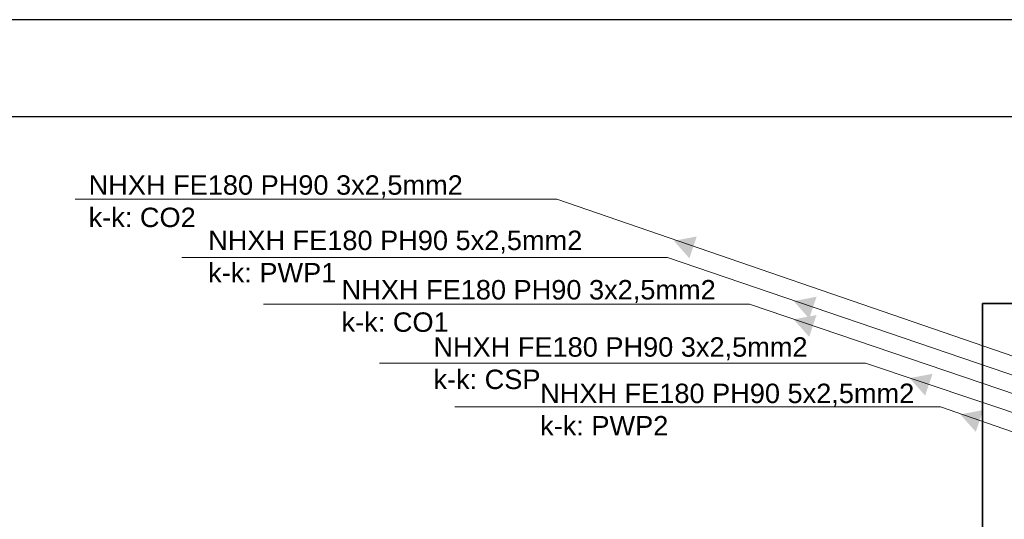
# Model space of a CAD drawing. Header units: millimetres. Extents: x -1249 to 11358, y -460 to 20182.
# Tile 30 of 37: x 4235 to 5248, y 16844 to 17359. Entities that reach past the tile are written whole.
import ezdxf

# ---------------------------------------------------------------- set-up
doc = ezdxf.new("R2010")
doc.units = ezdxf.units.MM
doc.layers.add('i_eE', color=5, linetype='Continuous')
doc.layers.add('opisy', color=7, linetype='Continuous')
doc.layers.add('inwentaryzacja', color=7, linetype='Continuous', lineweight=35)
doc.layers.add('KONTURY', color=92, linetype='Continuous', lineweight=30)
doc.styles.get("Standard").update_dxf_attribs({"font": 'ARIAL.TTF'})

# ---------------------------------------------------------------- blocks, each defined once
blk = doc.blocks.new('strzałka')
at = {"layer": 'i_eE', "transparency": 33554687}
h = blk.add_hatch(color=256, dxfattribs=at)
h.dxf.hatch_style = 1
h.paths.add_polyline_path([(4746.2, 7400.9), (4753.8, 7423.4), (4730.2, 7418.9)])

msp = doc.modelspace()

# ---------------------------------------------------------------- linework, layer by layer
at = {"layer": 'i_eE', "lineweight": 9}
for points in [[(5280.27, 17004.246), (4787.871, 17173.989), (4292.298, 17173.989)], [(5280.27, 16984.559), (4901.98, 17113.824), (4401.985, 17113.824)], [(5280.27, 16965.73), (4986.135, 17065.595), (4486.14, 17065.595)], [(5280.496, 16946.227), (5105.527, 17005.055), (4605.533, 17005.055)], [(5280.496, 16926.053), (5182.865, 16959.928), (4682.871, 16959.928)]]:
    msp.add_lwpolyline(points, dxfattribs=at)
at = {"layer": 'inwentaryzacja'}
for q in [(5635.125, 17066.417), (5226.125, 16759.417)]:
    msp.add_line((5226.125, 17066.417), q, dxfattribs=at)
at = {"layer": 'KONTURY', "color": 0}
msp.add_lwpolyline([(8148.987, 14488.727), (8148.987, 17258.727), (1553.44, 17258.727), (1553.44, 14488.727)], close=True, dxfattribs=at)
at = {"layer": 'opisy'}
msp.add_lwpolyline([(8257.978, 14388.727), (8257.978, 17358.727), (1418.463, 17358.727), (1418.463, 14388.727)], close=True, dxfattribs=at)

# ---------------------------------------------------------------- block references
at = {"layer": 'i_eE', "lineweight": 9}
for p in [(178.165, 9712.046), (301.455, 9649.973), (301.455, 9631.144), (420.848, 9570.604), (472.946, 9533.25)]:
    msp.add_blockref('strzałka', p, dxfattribs=at)

# ---------------------------------------------------------------- texts
at = {"layer": 'i_eE', "lineweight": 9, "char_height": 20, "width": 390.49446, "attachment_point": 1}
for s, insert in [('NHXH FE180 PH90 3x2,5mm2\\Pk-k: CO2', (4306.083, 17198.444)), ('NHXH FE180 PH90 5x2,5mm2\\Pk-k: PWP1', (4429.079, 17141.426)), ('NHXH FE180 PH90 3x2,5mm2\\Pk-k: CO1', (4566.422, 17090.553)), ('NHXH FE180 PH90 3x2,5mm2\\Pk-k: CSP', (4660.906, 17031.598)), ('NHXH FE180 PH90 5x2,5mm2\\Pk-k: PWP2', (4770.754, 16983.821))]:
    msp.add_mtext(s, dxfattribs=dict(at, insert=insert))

doc.saveas('drawing.dxf')
